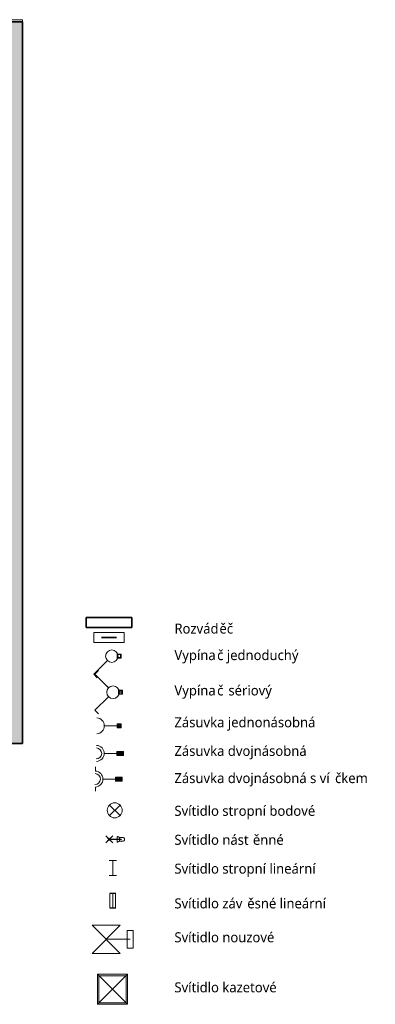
# Model space of a CAD drawing. Header units: metres. Extents: x -0.2 to 46.8, y -4.9 to 28.
# Tile 15 of 15: x 39.7 to 46.8, y -4.9 to 14.8. Entities that reach past the tile are written whole.
import ezdxf

# ---------------------------------------------------------------- set-up
doc = ezdxf.new("R2010")
doc.units = ezdxf.units.M
doc.layers.add('AV-SRAFY', color=7, linetype='Continuous', lineweight=35)
doc.layers.add('AV-STAVBA', color=7, linetype='Continuous', lineweight=18)
doc.layers.add('AV-TEXTY', color=5, linetype='Continuous', lineweight=13, true_color=0x0000ff)
doc.styles.add('Trebuchet MS', font='trebuc.ttf', dxfattribs={"height": 0.2})

# ---------------------------------------------------------------- blocks, each defined once
blk = doc.blocks.new('Řísma 2NP_ vnitroblok - Řísma 2NP_ vnitroblok-1646675-2NP')
at = {"layer": 'AV-STAVBA', "color": 254, "true_color": 0xcccccc}
for p, q in [((25.235, 14.789), (39.765, 14.789)), ((39.765, 14.789), (39.765, 14.748))]:
    blk.add_line(p, q, dxfattribs=at)
blk = doc.blocks.new('D0089 - 1514 - OÚPSŘ_Benešova_rvt-1-2NP')
at = {"layer": 'AV-SRAFY', "lineweight": 18, "true_color": 0xcccccc}
blk.add_hatch(color=254, dxfattribs=at).paths.add_polyline_path([(39.337, 0.828), (39.765, 0.828), (39.765, 14.748), (39.235, 14.748), (39.235, 0.828)])
h = blk.add_hatch(color=254, dxfattribs=at)
h.paths.add_polyline_path([(38.066, 0.028), (39.265, 0.028), (39.265, 0.328), (39.765, 0.328), (39.765, 0.828), (38.03, 0.828), (37.99, 0.498), (37.955, 0.498), (37.955, 0.448), (37.905, 0.448), (37.905, 0.028), (37.939, 0.028)])
h.paths.add_polyline_path([(34.254, 0.028), (35.505, 0.028), (35.505, 0.448), (35.455, 0.448), (35.455, 0.498), (35.42, 0.498), (35.38, 0.828), (33.979, 0.828), (33.979, 0.028)])
at = {"layer": 'AV-STAVBA', "color": 254, "lineweight": 35, "true_color": 0xcccccc}
for p, q in [((39.765, 14.748), (39.235, 14.748)), ((39.765, 0.828), (39.765, 14.748)), ((39.765, 0.328), (39.765, 0.828)), ((39.265, 0.328), (39.765, 0.328))]:
    blk.add_line(p, q, dxfattribs=at)
at = {"layer": 'AV-STAVBA', "color": 254, "lineweight": 18, "true_color": 0xcccccc}
blk.add_blockref('Řísma 2NP_ vnitroblok - Řísma 2NP_ vnitroblok-1646675-2NP', (0, 0), dxfattribs=at)
blk = doc.blocks.new('Family - ___-938952-Legenda koncových prvků silnoproudu')
at = {"layer": 'AV-STAVBA', "color": 5, "true_color": 0x0000ff}
for p, q in [((1.168, -1.111), (0.956, -0.899)), ((1.168, -0.899), (0.956, -1.111))]:
    blk.add_line(p, q, dxfattribs=at)
blk.add_circle((1.062, -1.005), 0.15, dxfattribs=at)
blk = doc.blocks.new('Family - ___-938954-Legenda koncových prvků silnoproudu')
at = {"layer": 'AV-STAVBA', "color": 5, "true_color": 0x0000ff}
for p, q in [((0.953, -1.585), (0.883, -1.514)), ((0.953, -1.584), (0.883, -1.514)), ((0.953, -1.585), (1.024, -1.514)), ((0.953, -1.584), (1.024, -1.514)), ((1.11, -1.532), (1.11, -1.585)), ((1.225, -1.55), (1.157, -1.55)), ((1.157, -1.585), (1.157, -1.55)), ((0.953, -1.584), (0.883, -1.655)), ((0.953, -1.585), (0.883, -1.655)), ((1.198, -1.584), (0.953, -1.584)), ((0.953, -1.584), (1.024, -1.655)), ((1.198, -1.585), (0.953, -1.585)), ((0.953, -1.585), (1.024, -1.655)), ((1.11, -1.585), (1.11, -1.637)), ((1.157, -1.62), (1.157, -1.585)), ((1.157, -1.62), (1.225, -1.62))]:
    blk.add_line(p, q, dxfattribs=at)
at = {"layer": 'AV-STAVBA', "color": 5, "true_color": 0x0000ff, "flags": 128}
for points in [[(1.108, -1.534), (1.108, -1.533), (1.108, -1.533), (1.108, -1.533), (1.108, -1.533), (1.108, -1.533), (1.108, -1.533), (1.108, -1.533), (1.108, -1.533), (1.108, -1.533), (1.108, -1.533), (1.108, -1.532), (1.108, -1.532), (1.108, -1.532), (1.108, -1.532), (1.108, -1.532), (1.108, -1.532), (1.108, -1.532), (1.108, -1.532), (1.109, -1.532), (1.109, -1.532), (1.109, -1.532), (1.109, -1.532), (1.109, -1.532), (1.109, -1.531), (1.109, -1.531), (1.109, -1.531), (1.109, -1.531), (1.109, -1.531), (1.109, -1.531), (1.109, -1.531), (1.11, -1.531), (1.11, -1.531), (1.11, -1.531), (1.11, -1.531), (1.11, -1.531), (1.11, -1.531), (1.11, -1.531), (1.11, -1.531), (1.11, -1.531), (1.11, -1.531)], [(1.108, -1.585), (1.108, -1.583), (1.108, -1.581), (1.108, -1.579), (1.108, -1.577), (1.108, -1.575), (1.108, -1.573), (1.108, -1.571), (1.108, -1.569), (1.108, -1.567), (1.108, -1.565), (1.108, -1.563), (1.108, -1.561), (1.108, -1.559), (1.108, -1.558), (1.108, -1.556), (1.108, -1.554), (1.108, -1.553), (1.108, -1.551), (1.108, -1.549), (1.108, -1.548), (1.108, -1.547), (1.108, -1.545), (1.108, -1.544), (1.108, -1.543), (1.108, -1.542), (1.108, -1.541), (1.108, -1.54), (1.108, -1.539), (1.108, -1.538), (1.108, -1.537), (1.108, -1.536), (1.108, -1.536), (1.108, -1.535), (1.108, -1.535), (1.108, -1.534), (1.108, -1.534), (1.108, -1.534), (1.108, -1.534), (1.108, -1.534), (1.108, -1.534)], [(1.108, -1.534), (1.108, -1.534), (1.108, -1.534), (1.108, -1.534), (1.108, -1.534), (1.108, -1.535), (1.108, -1.535), (1.108, -1.536), (1.108, -1.536), (1.108, -1.537), (1.108, -1.538), (1.108, -1.538), (1.108, -1.539), (1.108, -1.54), (1.108, -1.541), (1.108, -1.542), (1.108, -1.544), (1.108, -1.545), (1.108, -1.546), (1.108, -1.548), (1.108, -1.549), (1.108, -1.551), (1.108, -1.552), (1.108, -1.554), (1.108, -1.555), (1.108, -1.557), (1.108, -1.559), (1.108, -1.561), (1.108, -1.562), (1.108, -1.564), (1.108, -1.566), (1.108, -1.568), (1.108, -1.57), (1.108, -1.572), (1.108, -1.574), (1.108, -1.576), (1.108, -1.578), (1.108, -1.58), (1.108, -1.582), (1.108, -1.584), (1.108, -1.585)], [(1.11, -1.531), (1.113, -1.531), (1.116, -1.531), (1.119, -1.532), (1.122, -1.532), (1.124, -1.533), (1.127, -1.534), (1.13, -1.534), (1.133, -1.535), (1.135, -1.536), (1.138, -1.537), (1.141, -1.539), (1.143, -1.54), (1.146, -1.541), (1.148, -1.543), (1.15, -1.545), (1.153, -1.546), (1.155, -1.548), (1.157, -1.55)], [(1.225, -1.55), (1.227, -1.55), (1.228, -1.55), (1.23, -1.55), (1.231, -1.55), (1.232, -1.55), (1.234, -1.551), (1.235, -1.551), (1.236, -1.552), (1.238, -1.552), (1.239, -1.553), (1.24, -1.553), (1.242, -1.554), (1.243, -1.554), (1.244, -1.555), (1.245, -1.556), (1.246, -1.557), (1.247, -1.558), (1.249, -1.558), (1.25, -1.559), (1.251, -1.56), (1.251, -1.561), (1.252, -1.562), (1.253, -1.564), (1.254, -1.565), (1.255, -1.566), (1.256, -1.567), (1.256, -1.568), (1.257, -1.57), (1.258, -1.571), (1.258, -1.572), (1.259, -1.573), (1.259, -1.575), (1.259, -1.576), (1.26, -1.577), (1.26, -1.579), (1.26, -1.58), (1.26, -1.582), (1.26, -1.583), (1.26, -1.584), (1.26, -1.585)], [(1.108, -1.585), (1.108, -1.587), (1.108, -1.589), (1.108, -1.591), (1.108, -1.593), (1.108, -1.595), (1.108, -1.597), (1.108, -1.599), (1.108, -1.601), (1.108, -1.603), (1.108, -1.605), (1.108, -1.607), (1.108, -1.608), (1.108, -1.61), (1.108, -1.612), (1.108, -1.614), (1.108, -1.615), (1.108, -1.617), (1.108, -1.619), (1.108, -1.62), (1.108, -1.622), (1.108, -1.623), (1.108, -1.624), (1.108, -1.626), (1.108, -1.627), (1.108, -1.628), (1.108, -1.629), (1.108, -1.63), (1.108, -1.631), (1.108, -1.632), (1.108, -1.633), (1.108, -1.633), (1.108, -1.634), (1.108, -1.634), (1.108, -1.635), (1.108, -1.635), (1.108, -1.636), (1.108, -1.636), (1.108, -1.636), (1.108, -1.636), (1.108, -1.636)], [(1.108, -1.636), (1.108, -1.636), (1.108, -1.636), (1.108, -1.636), (1.108, -1.635), (1.108, -1.635), (1.108, -1.635), (1.108, -1.634), (1.108, -1.633), (1.108, -1.633), (1.108, -1.632), (1.108, -1.631), (1.108, -1.63), (1.108, -1.629), (1.108, -1.628), (1.108, -1.627), (1.108, -1.626), (1.108, -1.625), (1.108, -1.623), (1.108, -1.622), (1.108, -1.62), (1.108, -1.619), (1.108, -1.617), (1.108, -1.616), (1.108, -1.614), (1.108, -1.612), (1.108, -1.611), (1.108, -1.609), (1.108, -1.607), (1.108, -1.605), (1.108, -1.603), (1.108, -1.601), (1.108, -1.599), (1.108, -1.597), (1.108, -1.595), (1.108, -1.593), (1.108, -1.591), (1.108, -1.589), (1.108, -1.587), (1.108, -1.585), (1.108, -1.585)], [(1.11, -1.639), (1.11, -1.639), (1.11, -1.639), (1.11, -1.639), (1.11, -1.638), (1.11, -1.638), (1.11, -1.638), (1.11, -1.638), (1.11, -1.638), (1.109, -1.638), (1.109, -1.638), (1.109, -1.638), (1.109, -1.638), (1.109, -1.638), (1.109, -1.638), (1.109, -1.638), (1.109, -1.638), (1.109, -1.638), (1.109, -1.638), (1.109, -1.638), (1.109, -1.638), (1.108, -1.638), (1.108, -1.638), (1.108, -1.638), (1.108, -1.637), (1.108, -1.637), (1.108, -1.637), (1.108, -1.637), (1.108, -1.637), (1.108, -1.637), (1.108, -1.637), (1.108, -1.637), (1.108, -1.637), (1.108, -1.637), (1.108, -1.637), (1.108, -1.636), (1.108, -1.636), (1.108, -1.636), (1.108, -1.636), (1.108, -1.636), (1.108, -1.636)], [(1.157, -1.62), (1.155, -1.622), (1.152, -1.623), (1.15, -1.625), (1.148, -1.627), (1.145, -1.628), (1.143, -1.63), (1.14, -1.631), (1.138, -1.632), (1.135, -1.633), (1.132, -1.634), (1.13, -1.635), (1.127, -1.636), (1.124, -1.637), (1.121, -1.637), (1.118, -1.638), (1.116, -1.638), (1.113, -1.638), (1.11, -1.639)], [(1.26, -1.585), (1.26, -1.586), (1.26, -1.588), (1.26, -1.589), (1.26, -1.59), (1.26, -1.592), (1.259, -1.593), (1.259, -1.594), (1.259, -1.596), (1.258, -1.597), (1.258, -1.598), (1.257, -1.6), (1.256, -1.601), (1.256, -1.602), (1.255, -1.603), (1.254, -1.605), (1.254, -1.606), (1.253, -1.607), (1.252, -1.608), (1.251, -1.609), (1.25, -1.61), (1.249, -1.611), (1.248, -1.612), (1.247, -1.613), (1.246, -1.613), (1.244, -1.614), (1.243, -1.615), (1.242, -1.616), (1.241, -1.616), (1.239, -1.617), (1.238, -1.617), (1.237, -1.618), (1.235, -1.618), (1.234, -1.619), (1.233, -1.619), (1.231, -1.619), (1.23, -1.619), (1.229, -1.62), (1.227, -1.62), (1.226, -1.62), (1.225, -1.62)]]:
    blk.add_lwpolyline(points, dxfattribs=at)
at = {"layer": 'AV-STAVBA', "color": 5, "true_color": 0x0000ff}
for start, end in [(62.0096, 117.9904), (242.0096, 297.9904)]:
    blk.add_arc((1.198, -1.585), 0.04, start, end, dxfattribs=at)
blk = doc.blocks.new('Family - ___-938966-Legenda koncových prvků silnoproudu')
at = {"layer": 'AV-STAVBA', "color": 5, "true_color": 0x0000ff}
for p, q in [((0.948, -2.005), (1.098, -2.005)), ((1.023, -2.305), (1.023, -2.005)), ((0.948, -2.305), (1.098, -2.305))]:
    blk.add_line(p, q, dxfattribs=at)
blk = doc.blocks.new('Family - ___-951125-Legenda koncových prvků silnoproudu')
at = {"layer": 'AV-STAVBA', "color": 5, "true_color": 0x0000ff}
for p, q in [((0.962, -2.66), (1.082, -2.66)), ((0.967, -2.665), (0.967, -2.955)), ((1.077, -2.665), (0.967, -2.665)), ((1.022, -2.66), (1.022, -2.96)), ((1.077, -2.955), (1.077, -2.665)), ((1.082, -2.96), (0.962, -2.96)), ((0.967, -2.955), (1.077, -2.955))]:
    blk.add_line(p, q, dxfattribs=at)
blk = doc.blocks.new('Family - ___-951516-Legenda koncových prvků silnoproudu')
at = {"layer": 'AV-STAVBA', "color": 5, "true_color": 0x0000ff}
for p, q in [((1.317, -4.28), (0.717, -4.28)), ((0.717, -4.28), (0.717, -4.88)), ((0.717, -4.28), (0.717, -4.88)), ((1.317, -4.28), (0.717, -4.28)), ((0.717, -4.88), (1.317, -4.28)), ((0.717, -4.28), (1.317, -4.88)), ((0.747, -4.85), (0.747, -4.31)), ((0.747, -4.31), (1.287, -4.31)), ((1.287, -4.31), (0.747, -4.31)), ((0.747, -4.31), (0.747, -4.85)), ((1.287, -4.31), (1.287, -4.85)), ((1.287, -4.85), (1.287, -4.31)), ((1.317, -4.88), (1.317, -4.28)), ((1.317, -4.88), (1.317, -4.28)), ((0.717, -4.88), (1.317, -4.88)), ((0.717, -4.88), (1.317, -4.88)), ((1.287, -4.85), (0.747, -4.85)), ((0.747, -4.85), (1.287, -4.85))]:
    blk.add_line(p, q, dxfattribs=at)
blk = doc.blocks.new('Family - ___-938938-Legenda koncových prvků silnoproudu')
at = {"layer": 'AV-STAVBA', "lineweight": 35}
for p, q in [((1.405, 2.848), (0.49, 2.848)), ((0.49, 2.848), (0.49, 2.648)), ((1.405, 2.648), (1.405, 2.848)), ((0.49, 2.648), (1.405, 2.648))]:
    blk.add_line(p, q, dxfattribs=at)
at = {"layer": 'AV-TEXTY'}
for p, q in [((0.647, 2.548), (1.247, 2.548)), ((0.647, 2.348), (0.647, 2.548)), ((1.247, 2.548), (1.247, 2.348)), ((1.247, 2.348), (0.647, 2.348))]:
    blk.add_line(p, q, dxfattribs=at)
at = {"layer": 'AV-TEXTY', "lineweight": 35}
blk.add_line((0.797, 2.448), (1.097, 2.448), dxfattribs=at)
blk = doc.blocks.new('Family - ___-938940-Legenda koncových prvků silnoproudu')
at = {"layer": 'AV-STAVBA', "color": 5, "true_color": 0x0000ff}
for p, q in [((1.109, 2.035), (1.109, 2.115)), ((1.189, 2.115), (1.109, 2.115)), ((1.109, 2.035), (1.189, 2.035)), ((1.179, 2.105), (1.119, 2.105)), ((1.119, 2.105), (1.119, 2.045)), ((1.119, 2.045), (1.179, 2.045)), ((1.179, 2.045), (1.179, 2.105)), ((1.189, 2.115), (1.189, 2.035))]:
    blk.add_line(p, q, dxfattribs=at)
at = {"layer": 'AV-TEXTY'}
for p, q in [((0.915, 1.987), (0.642, 1.714)), ((0.915, 1.987), (0.885, 1.957)), ((0.642, 1.714), (0.714, 1.642))]:
    blk.add_line(p, q, dxfattribs=at)
blk.add_circle((1.003, 2.075), 0.125, dxfattribs=at)
blk = doc.blocks.new('Family - ___-938942-Legenda koncových prvků silnoproudu')
at = {"layer": 'AV-STAVBA', "color": 5, "true_color": 0x0000ff}
for p, q in [((1.134, 1.314), (1.134, 1.394)), ((1.214, 1.394), (1.134, 1.394)), ((1.204, 1.384), (1.144, 1.384)), ((1.144, 1.384), (1.144, 1.324)), ((1.204, 1.324), (1.204, 1.384)), ((1.214, 1.394), (1.214, 1.314)), ((1.134, 1.314), (1.214, 1.314)), ((1.144, 1.354), (1.204, 1.354)), ((1.144, 1.324), (1.204, 1.324))]:
    blk.add_line(p, q, dxfattribs=at)
at = {"layer": 'AV-TEXTY'}
for p, q in [((0.667, 1.715), (0.739, 1.787)), ((0.94, 1.442), (0.667, 1.715)), ((0.94, 1.442), (0.91, 1.472)), ((0.94, 1.265), (0.667, 0.993)), ((0.667, 0.993), (0.739, 0.921))]:
    blk.add_line(p, q, dxfattribs=at)
blk.add_circle((1.028, 1.354), 0.125, dxfattribs=at)
blk = doc.blocks.new('Family - ___-938946-Legenda koncových prvků silnoproudu')
at = {"layer": 'AV-STAVBA', "color": 5, "true_color": 0x0000ff}
for p, q in [((1.108, 0.643), (1.108, 0.723)), ((1.188, 0.723), (1.108, 0.723)), ((1.108, 0.643), (1.188, 0.643)), ((1.157, 0.713), (1.118, 0.713)), ((1.118, 0.713), (1.118, 0.653)), ((1.178, 0.713), (1.118, 0.713)), ((1.118, 0.713), (1.118, 0.653)), ((1.118, 0.653), (1.157, 0.653)), ((1.118, 0.653), (1.178, 0.653)), ((1.178, 0.653), (1.178, 0.713)), ((1.188, 0.723), (1.188, 0.643))]:
    blk.add_line(p, q, dxfattribs=at)
for centre, radius in [((1.148, 0.683), 0.025), ((1.148, 0.683), 0.02), ((1.138, 0.683), 0.0025), ((1.148, 0.693), 0.0025), ((1.148, 0.673), 0.0025)]:
    blk.add_circle(centre, radius, dxfattribs=at)
at = {"layer": 'AV-TEXTY'}
blk.add_line((0.854, 0.683), (1.127, 0.683), dxfattribs=at)
blk.add_arc((0.694, 0.683), 0.16, 273.5895, 86.4105, dxfattribs=at)
blk = doc.blocks.new('Family - ___-938948-Legenda koncových prvků silnoproudu')
at = {"layer": 'AV-STAVBA', "color": 5, "true_color": 0x0000ff}
for p, q in [((1.105, 0.092), (1.105, 0.172)), ((1.235, 0.172), (1.105, 0.172)), ((1.105, 0.092), (1.235, 0.092)), ((1.179, 0.162), (1.115, 0.162)), ((1.115, 0.162), (1.115, 0.102)), ((1.225, 0.162), (1.115, 0.162)), ((1.115, 0.162), (1.115, 0.102)), ((1.115, 0.102), (1.179, 0.102)), ((1.115, 0.102), (1.225, 0.102)), ((1.17, 0.102), (1.17, 0.162)), ((1.225, 0.102), (1.225, 0.162)), ((1.235, 0.172), (1.235, 0.092))]:
    blk.add_line(p, q, dxfattribs=at)
for centre, radius in [((1.143, 0.132), 0.025), ((1.143, 0.132), 0.02), ((1.134, 0.127), 0.0025), ((1.138, 0.141), 0.0025), ((1.148, 0.123), 0.0025), ((1.198, 0.132), 0.025), ((1.198, 0.132), 0.02), ((1.188, 0.132), 0.0025), ((1.198, 0.142), 0.0025), ((1.198, 0.122), 0.0025)]:
    blk.add_circle(centre, radius, dxfattribs=at)
at = {"layer": 'AV-TEXTY'}
blk.add_line((0.851, 0.132), (1.124, 0.132), dxfattribs=at)
for radius, start in [(0.11, 270), (0.16, 273.5895)]:
    blk.add_arc((0.691, 0.132), radius, start, 86.4105, dxfattribs=at)
blk = doc.blocks.new('Family - ___-938950-Legenda koncových prvků silnoproudu')
at = {"layer": 'AV-STAVBA', "color": 5, "true_color": 0x0000ff}
for p, q in [((1.08, -0.42), (1.08, -0.34)), ((1.21, -0.34), (1.08, -0.34)), ((1.154, -0.35), (1.09, -0.35)), ((1.09, -0.35), (1.09, -0.41)), ((1.2, -0.35), (1.09, -0.35)), ((1.09, -0.35), (1.09, -0.41)), ((1.145, -0.41), (1.145, -0.35)), ((1.2, -0.41), (1.2, -0.35)), ((1.21, -0.34), (1.21, -0.42)), ((1.08, -0.42), (1.21, -0.42)), ((1.09, -0.41), (1.154, -0.41)), ((1.09, -0.41), (1.2, -0.41))]:
    blk.add_line(p, q, dxfattribs=at)
for centre, radius in [((1.117, -0.38), 0.025), ((1.117, -0.38), 0.02), ((1.109, -0.385), 0.0025), ((1.112, -0.372), 0.0025), ((1.122, -0.389), 0.0025), ((1.172, -0.38), 0.025), ((1.172, -0.38), 0.02), ((1.162, -0.38), 0.0025), ((1.172, -0.37), 0.0025), ((1.172, -0.39), 0.0025)]:
    blk.add_circle(centre, radius, dxfattribs=at)
at = {"layer": 'AV-TEXTY'}
for p, q in [((0.676, -0.221), (0.676, -0.139)), ((0.826, -0.38), (1.099, -0.38)), ((0.676, -0.54), (0.676, -0.622))]:
    blk.add_line(p, q, dxfattribs=at)
for radius, start in [(0.11, 270), (0.16, 273.5895)]:
    blk.add_arc((0.666, -0.38), radius, start, 86.4105, dxfattribs=at)
blk = doc.blocks.new('Family - ___-938964-Legenda koncových prvků silnoproudu')
at = {"layer": 'AV-STAVBA', "color": 5, "true_color": 0x0000ff}
for p, q in [((1.427, -3.404), (1.309, -3.404)), ((1.309, -3.404), (1.309, -3.756)), ((1.427, -3.756), (1.427, -3.404)), ((1.309, -3.756), (1.427, -3.756))]:
    blk.add_line(p, q, dxfattribs=at)
at = {"layer": 'AV-TEXTY'}
for p, q in [((1.172, -3.298), (0.608, -3.298)), ((1.172, -3.298), (0.608, -3.862)), ((1.172, -3.862), (0.608, -3.298)), ((0.89, -3.58), (1.368, -3.58)), ((1.172, -3.862), (0.608, -3.862))]:
    blk.add_line(p, q, dxfattribs=at)

msp = doc.modelspace()

# ---------------------------------------------------------------- block references
at = {"lineweight": 5}
msp.add_blockref('D0089 - 1514 - OÚPSŘ_Benešova_rvt-1-2NP', (0, 0), dxfattribs=at)
at = {"layer": 'AV-STAVBA', "color": 5, "true_color": 0x0000ff}
for name in ['Family - ___-938938-Legenda koncových prvků silnoproudu', 'Family - ___-938952-Legenda koncových prvků silnoproudu', 'Family - ___-938954-Legenda koncových prvků silnoproudu', 'Family - ___-938966-Legenda koncových prvků silnoproudu', 'Family - ___-951125-Legenda koncových prvků silnoproudu', 'Family - ___-951516-Legenda koncových prvků silnoproudu']:
    msp.add_blockref(name, (40.545, 0), dxfattribs=at)
at = {"layer": 'AV-TEXTY'}
for name in ['Family - ___-938940-Legenda koncových prvků silnoproudu', 'Family - ___-938942-Legenda koncových prvků silnoproudu', 'Family - ___-938946-Legenda koncových prvků silnoproudu', 'Family - ___-938948-Legenda koncových prvků silnoproudu', 'Family - ___-938950-Legenda koncových prvků silnoproudu', 'Family - ___-938964-Legenda koncových prvků silnoproudu']:
    msp.add_blockref(name, (40.545, 0), dxfattribs=at)

# ---------------------------------------------------------------- texts
at = {"layer": 'AV-TEXTY', "lineweight": 5, "char_height": 0.2, "attachment_point": 1, "style": 'Trebuchet MS', "bg_fill": 3, "box_fill_scale": 1.25, "bg_fill_color": 256, "bg_fill_true_color": 13158600, "bg_fill_transparency": 0}
for s, insert, width in [('Rozvád', (42.799, 2.726), 1.0903), ('Vypína', (42.799, 2.196), 1.03418), ('Vypína', (42.799, 1.49), 1.03418), ('Zásuvka jednonásobná', (42.799, 0.853), 3.48734), ('Zásuvka dvojnásobná', (42.799, 0.282), 3.2789), ('Zásuvka dvojnásobná s ví', (42.799, -0.261), 3.88818), ('Svítidlo stropní bodové ', (42.799, -0.915), 3.63966), ('Svítidlo nást', (42.799, -1.494), 1.9), ('Svítidlo stropní lineární', (42.799, -2.07), 3.61561), ('Svítidlo záv', (42.799, -2.764), 1.76371), ('Svítidlo nouzové', (42.799, -3.441), 2.5173), ('Svítidlo kazetové', (42.799, -4.441), 2.62954)]:
    msp.add_mtext(s, dxfattribs=dict(at, insert=insert, width=width))

# ---------------------------------------------------------------- next in the draw order: texts
for s, insert, width in [('ěč ', (43.698, 2.726), 0.45696), ('č jednoduchý', (43.652, 2.196), 2.06835), ('č ', (43.652, 1.49), 0.27257), ('čkem', (46.007, -0.261), 0.81772), ('ěnné ', (44.366, -1.494), 0.85781), ('ěsné lineární', (44.254, -2.764), 1.98819)]:
    msp.add_mtext(s, dxfattribs=dict(at, insert=insert, width=width))

# ---------------------------------------------------------------- next in the draw order: texts
at = {"layer": 'AV-TEXTY', "lineweight": 5, "insert": (43.877, 1.49), "char_height": 0.2, "width": 1.07426, "attachment_point": 1, "style": 'Trebuchet MS', "bg_fill": 3, "box_fill_scale": 1.25, "bg_fill_color": 256, "bg_fill_true_color": 13158600, "bg_fill_transparency": 0}
msp.add_mtext('sériový', dxfattribs=at)

doc.saveas('drawing.dxf')
